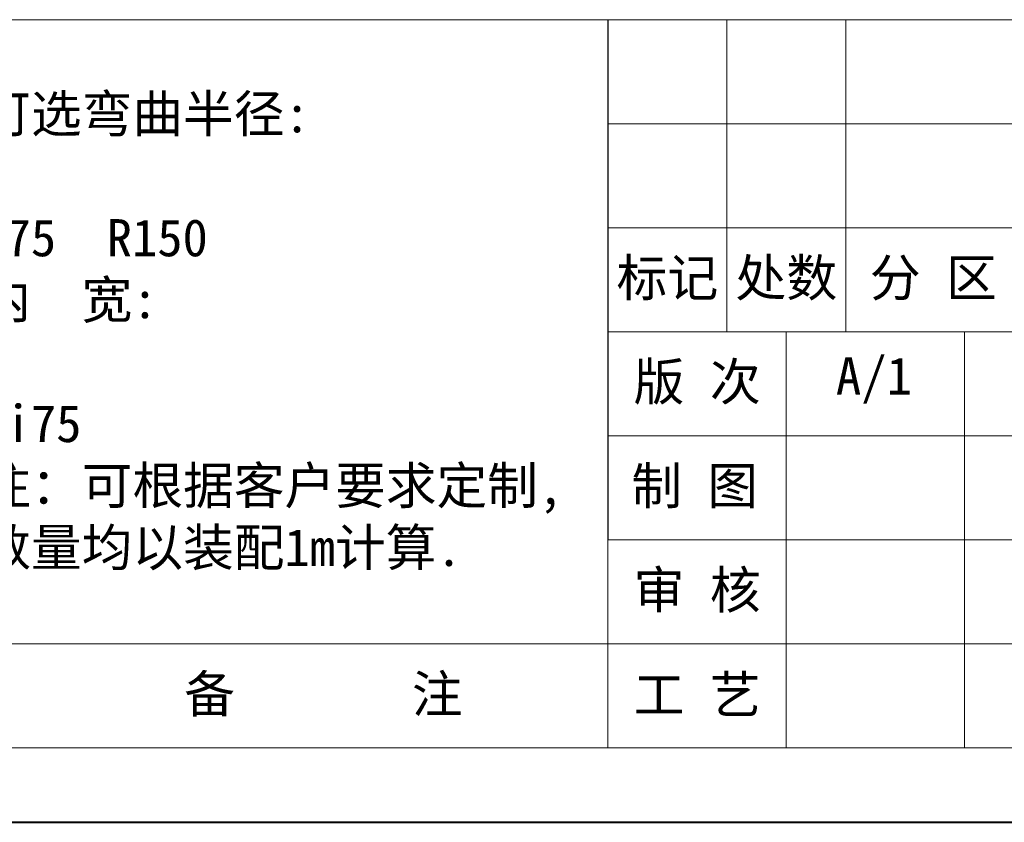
# Model space of a CAD drawing. Header units: millimetres. Extents: x 8853 to 11418, y 45 to 1005.
# Tile 33 of 256: x 9420 to 9612, y 45 to 201. Entities that reach past the tile are written whole.
import ezdxf

# ---------------------------------------------------------------- set-up
doc = ezdxf.new("R2010")
doc.units = ezdxf.units.MM
doc.layers.add('标注线', color=7, linetype='Continuous', lineweight=15)
doc.styles.add('样式 6', font='仿宋_GB2312_0.TTF')

msp = doc.modelspace()

# ---------------------------------------------------------------- linework, layer by layer
at = {"color": 7, "lineweight": 13}
for p, q in [((9406.796, 201.24), (10056.096, 201.24)), ((9534.372, 59.215), (9534.372, 201.24)), ((8925.694, 59.215), (9534.372, 59.215)), ((9534.372, 59.215), (10056.096, 59.215))]:
    msp.add_line(p, q, dxfattribs=at)
at = {"color": 7}
msp.add_line((9534.372, 201.24), (9534.372, 99.794), dxfattribs=at)
at = {"color": 7, "lineweight": 15}
for p, q in [((9557.56, 201.24), (9557.56, 140.372)), ((9580.747, 201.24), (9580.747, 140.372)), ((9534.372, 180.951), (9743.062, 180.951)), ((9534.372, 160.662), (9743.062, 160.662)), ((9534.372, 140.372), (9743.062, 140.372)), ((9569.154, 140.372), (9569.154, 59.215)), ((9603.935, 140.372), (9603.935, 59.215)), ((9534.372, 120.083), (9879.29, 120.083)), ((9534.372, 99.794), (9743.062, 99.794)), ((8925.694, 79.505), (9534.372, 79.505)), ((9534.372, 79.505), (9743.062, 79.505))]:
    msp.add_line(p, q, dxfattribs=at)
at = {"color": 7, "lineweight": 40}
msp.add_line((8853.232, 44.723), (10070.589, 44.723), dxfattribs=at)

# ---------------------------------------------------------------- texts
at = {"color": 7, "insert": (9977.86, 185.341), "char_height": 13.34081, "attachment_point": 1, "style": '样式 6'}
msp.add_mtext('\\pi-45.395;J35Q.3.75W', dxfattribs=at)
at = {"layer": '标注线', "color": 7, "lineweight": 18, "style": '样式 6'}
for s, insert, char_height, width, attachment_point in [('{\\H1.389x;可选弯曲半径:\\P\\PR75  R150\\P内  宽:\\P\\PBi75\\P注：可根据客户要求定制,\\P数量均以装配1m计算.}', (9411.979, 140.181), 5.21724, 156.75819, 4), ('标记', (9545.966, 150.517), 7.2768, 23.18774, 5), ('处数', (9569.154, 150.517), 7.2768, 23.18774, 5), ('分 区', (9597.827, 150.517), 7.2768, 33.91564, 5), ('版 次', (9551.763, 130.228), 7.2768, 34.78161, 5), ('A/1', (9586.243, 130.888), 7.2768, 23.18774, 5), ('{\\H0.9943x;制 图}', (9551.287, 109.939), 7.27681, 33.83018, 5), ('审 核', (9551.763, 89.649), 7.2768, 34.78161, 5), ('工 艺', (9551.763, 69.36), 7.2768, 34.78161, 5), ('{\\H1.389x;备       注}', (9478.884, 69.36), 5.21724, 76.22865, 5), ('{\\H1.389x;备       注}', (9478.884, 69.36), 5.21724, 76.22865, 5)]:
    msp.add_mtext(s, dxfattribs=dict(at, insert=insert, char_height=char_height, width=width, attachment_point=attachment_point))

doc.saveas('drawing.dxf')
